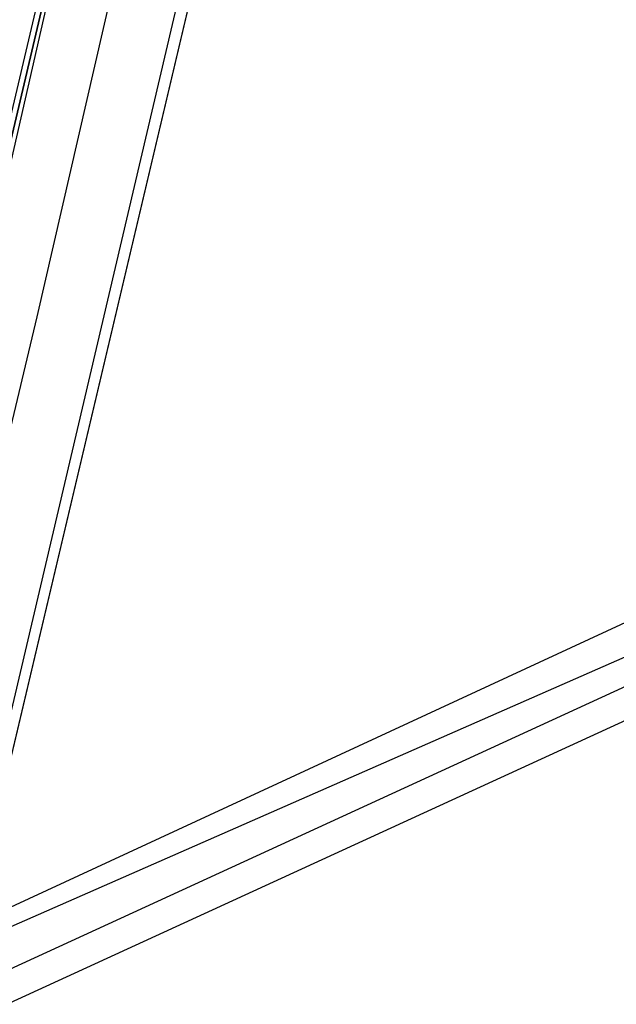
# Model space of a CAD drawing. Header units: feet. Extents: x -79 to 198, y -22 to 181.
# Tile 64 of 256: x 103.81 to 106.51, y 24.42 to 28.87. Entities that reach past the tile are written whole.
import ezdxf

# ---------------------------------------------------------------- set-up
doc = ezdxf.new("R2010")
doc.units = ezdxf.units.FT
doc.layers.add('A-LINEA', color=7, linetype='CONTINUOUS')

msp = doc.modelspace()

# ---------------------------------------------------------------- linework, layer by layer
at = {"layer": 'A-LINEA'}
for p, q in [((103.5333, 24.5111), (107.3733, 40.7511)), ((67.6863, 8.1531), (121.5282, 33.0731)), ((103.76, 25.6711), (105.4533, 32.8844)), ((67.2638, 7.8013), (121.7722, 32.846)), ((64.6373, 7.5663), (121.8893, 32.7279)), ((67.2173, 7.6394), (121.8893, 32.7413))]:
    msp.add_line(p, q, dxfattribs=at)
for points in [[(67.2267, 7.6444), (67.2667, 7.8178), (67.76, 9.9244), (68.1067, 9.9378), (69.9867, 17.8978), (72.5733, 17.2844), (72.7333, 17.9244), (80.72, 16.0444), (83.12, 15.4711), (87.16, 14.5111), (90.12, 27.0044), (94.6533, 25.9244), (94.8133, 26.5778), (97.52, 25.9378), (103.5333, 24.5111), (107.3733, 40.7511), (107.64, 40.6978), (108.9733, 40.3778), (112.68, 39.4978), (119.16, 37.9644), (119.2267, 38.2978), (125.3067, 36.8578)], [(103.6267, 27.5778), (104.0133, 29.2711), (104, 29.2844), (103.6, 27.5911), (104, 29.2844), (103.9867, 29.2844), (103.9733, 29.2844), (103.5733, 27.5911)], [(103.4667, 25.7378), (103.8933, 27.5244), (104.2667, 29.1511)]]:
    msp.add_lwpolyline(points, dxfattribs=at)

doc.saveas('drawing.dxf')
